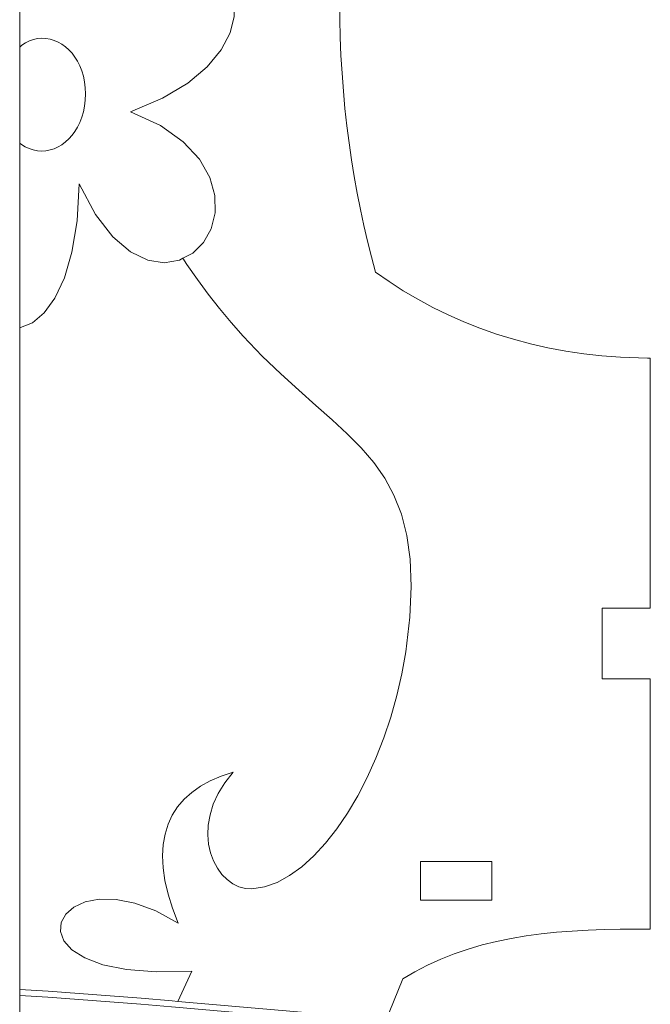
# Model space of a CAD drawing. Header units: millimetres. Extents: x -198 to 278, y -321 to 286.
# Tile 50 of 256: x 112 to 161, y 95 to 171. Entities that reach past the tile are written whole.
import ezdxf

# ---------------------------------------------------------------- set-up
doc = ezdxf.new("R2010")
doc.units = ezdxf.units.MM
doc.header["$MEASUREMENT"] = 0
doc.layers.add('Layer 1', color=7, linetype='Continuous')

msp = doc.modelspace()

# ---------------------------------------------------------------- linework, layer by layer
at = {"layer": 'Layer 1', "color": 175, "lineweight": 9}
for points, knots in [([(117.7042, 237.0389), (117.7042, 237.0389), (121.8874, 235.9957), (121.8874, 235.9957), (121.8874, 235.9957), (121.1395, 232.9967), (121.1395, 232.9967), (121.1395, 232.9967), (126.9537, 231.5467), (126.9537, 231.5467), (126.9537, 231.5467), (127.7016, 234.5456), (127.7016, 234.5456), (127.7016, 234.5456), (146.6278, 229.8256), (146.6278, 229.8256), (146.6278, 229.8256), (145.8799, 226.8266), (145.8799, 226.8266), (145.8799, 226.8266), (151.7226, 225.3695), (151.7226, 225.3695), (151.7226, 225.3695), (152.4283, 228.1991), (152.4283, 228.1991), (152.4283, 228.1991), (161.3585, 225.972), (161.3585, 225.972), (161.3585, 225.972), (161.3585, 214.706), (161.3585, 214.706), (161.3585, 214.706), (157.6106, 214.706), (157.6106, 214.706), (157.6106, 214.706), (157.6106, 209.2099), (157.6106, 209.2099), (157.6106, 209.2099), (161.3585, 209.2099), (161.3585, 209.2099), (161.3585, 209.2099), (161.3585, 200.4288), (161.3585, 200.4288), (161.3585, 200.4288), (161.1401, 200.4288), (161.1401, 200.4288), (161.1401, 200.4288), (159.0193, 200.3631), (159.0193, 200.3631), (159.0193, 200.3631), (157.5785, 200.2629), (157.5785, 200.2629), (157.5785, 200.2629), (156.1576, 200.1088), (156.1576, 200.1088), (156.1576, 200.1088), (154.7579, 199.9021), (154.7579, 199.9021), (154.7579, 199.9021), (153.3806, 199.644), (153.3806, 199.644), (153.3806, 199.644), (152.0269, 199.3358), (152.0269, 199.3358), (152.0269, 199.3358), (150.6981, 198.9786), (150.6981, 198.9786), (150.6981, 198.9786), (149.3953, 198.5737), (149.3953, 198.5737), (149.3953, 198.5737), (148.1199, 198.1223), (148.1199, 198.1223), (148.1199, 198.1223), (146.873, 197.6256), (146.873, 197.6256), (146.873, 197.6256), (145.6559, 197.0848), (145.6559, 197.0848), (145.6559, 197.0848), (144.4698, 196.5011), (144.4698, 196.5011), (144.4698, 196.5011), (143.3159, 195.8758), (143.3159, 195.8758), (143.3159, 195.8758), (142.1955, 195.2101), (142.1955, 195.2101), (142.1955, 195.2101), (141.1098, 194.5051), (141.1098, 194.5051), (141.1098, 194.5051), (140.06, 193.7622), (140.06, 193.7622), (140.06, 193.7622), (139.7366, 192.5746), (139.7366, 192.5746), (139.7366, 192.5746), (139.4312, 191.3662), (139.4312, 191.3662), (139.4312, 191.3662), (139.144, 190.1377), (139.144, 190.1377), (139.144, 190.1377), (138.8756, 188.8901), (138.8756, 188.8901), (138.8756, 188.8901), (138.6263, 187.6241), (138.6263, 187.6241), (138.6263, 187.6241), (138.3965, 186.3404), (138.3965, 186.3404), (138.3965, 186.3404), (138.1866, 185.0401), (138.1866, 185.0401), (138.1866, 185.0401), (137.9971, 183.7237), (137.9971, 183.7237), (137.9971, 183.7237), (137.8284, 182.3923), (137.8284, 182.3923), (137.8284, 182.3923), (137.6808, 181.0465), (137.6808, 181.0465), (137.6808, 181.0465), (137.5548, 179.6871), (137.5548, 179.6871), (137.5548, 179.6871), (137.4508, 178.3151), (137.4508, 178.3151), (137.4508, 178.3151), (137.3692, 176.9312), (137.3692, 176.9312), (137.3692, 176.9312), (137.3104, 175.5361), (137.3104, 175.5361), (137.3104, 175.5361), (137.2748, 174.1308), (137.2748, 174.1308), (137.2748, 174.1308), (137.2629, 172.7161), (137.2629, 172.7161), (137.2629, 172.7161), (137.2748, 171.2861), (137.2748, 171.2861), (137.2748, 171.2861), (137.3104, 169.8695), (137.3104, 169.8695), (137.3104, 169.8695), (137.3692, 168.4667), (137.3692, 168.4667), (137.3692, 168.4667), (137.4508, 167.0781), (137.4508, 167.0781), (137.4508, 167.0781), (137.5548, 165.7041), (137.5548, 165.7041), (137.5548, 165.7041), (137.6808, 164.3451), (137.6808, 164.3451), (137.6808, 164.3451), (137.8284, 163.0015), (137.8284, 163.0015), (137.8284, 163.0015), (137.9971, 161.6738), (137.9971, 161.6738), (137.9971, 161.6738), (138.1866, 160.3622), (138.1866, 160.3622), (138.1866, 160.3622), (138.3965, 159.0673), (138.3965, 159.0673), (138.3965, 159.0673), (138.6263, 157.7895), (138.6263, 157.7895), (138.6263, 157.7895), (138.8756, 156.529), (138.8756, 156.529), (138.8756, 156.529), (139.144, 155.2865), (139.144, 155.2865), (139.144, 155.2865), (139.4312, 154.0622), (139.4312, 154.0622), (139.4312, 154.0622), (139.7366, 152.8565), (139.7366, 152.8565), (139.7366, 152.8565), (140.06, 151.6699), (140.06, 151.6699), (140.06, 151.6699), (141.1108, 150.927), (141.1108, 150.927), (141.1108, 150.927), (142.1993, 150.222), (142.1993, 150.222), (142.1993, 150.222), (143.3239, 149.5563), (143.3239, 149.5563), (143.3239, 149.5563), (144.4829, 148.931), (144.4829, 148.931), (144.4829, 148.931), (145.6747, 148.3473), (145.6747, 148.3473), (145.6747, 148.3473), (146.8976, 147.8065), (146.8976, 147.8065), (146.8976, 147.8065), (148.15, 147.3098), (148.15, 147.3098), (148.15, 147.3098), (149.4303, 146.8584), (149.4303, 146.8584), (149.4303, 146.8584), (150.7368, 146.4535), (150.7368, 146.4535), (150.7368, 146.4535), (152.0679, 146.0963), (152.0679, 146.0963), (152.0679, 146.0963), (153.4219, 145.7881), (153.4219, 145.7881), (153.4219, 145.7881), (154.7972, 145.53), (154.7972, 145.53), (154.7972, 145.53), (156.1922, 145.3233), (156.1922, 145.3233), (156.1922, 145.3233), (157.6053, 145.1693), (157.6053, 145.1693), (157.6053, 145.1693), (159.0347, 145.069), (159.0347, 145.069), (159.0347, 145.069), (161.1401, 145.0031), (161.1401, 145.0031), (161.1401, 145.0031), (161.3585, 145.0031), (161.3585, 145.0031), (161.3585, 145.0031), (161.3585, 125.6173), (161.3585, 125.6173), (161.3585, 125.6173), (157.612, 125.6173), (157.612, 125.6173), (157.612, 125.6173), (157.612, 120.1212), (157.612, 120.1212), (157.612, 120.1212), (161.3585, 120.1212), (161.3585, 120.1212), (161.3585, 120.1212), (161.3585, 100.7366), (161.3585, 100.7366), (161.3585, 100.7366), (161.1401, 100.7366), (161.1401, 100.7366), (161.1401, 100.7366), (159.0229, 100.7231), (159.0229, 100.7231), (159.0229, 100.7231), (157.7673, 100.6972), (157.7673, 100.6972), (157.7673, 100.6972), (156.5265, 100.6504), (156.5265, 100.6504), (156.5265, 100.6504), (155.3013, 100.5798), (155.3013, 100.5798), (155.3013, 100.5798), (154.0925, 100.4828), (154.0925, 100.4828), (154.0925, 100.4828), (152.9008, 100.3565), (152.9008, 100.3565), (152.9008, 100.3565), (151.7272, 100.1979), (151.7272, 100.1979), (151.7272, 100.1979), (150.5724, 100.0044), (150.5724, 100.0044), (150.5724, 100.0044), (149.4374, 99.7729), (149.4374, 99.7729), (149.4374, 99.7729), (148.3227, 99.5008), (148.3227, 99.5008), (148.3227, 99.5008), (147.2294, 99.1852), (147.2294, 99.1852), (147.2294, 99.1852), (146.1583, 98.8231), (146.1583, 98.8231), (146.1583, 98.8231), (145.11, 98.4119), (145.11, 98.4119), (145.11, 98.4119), (144.0856, 97.9485), (144.0856, 97.9485), (144.0856, 97.9485), (143.0857, 97.4303), (143.0857, 97.4303), (143.0857, 97.4303), (142.1605, 96.8835), (142.1605, 96.8835), (142.1605, 96.8835), (141.1005, 94.2706), (141.1005, 94.2706), (141.1005, 94.2706), (140.9061, 93.7115), (140.9061, 93.7115), (140.9061, 93.7115), (140.7509, 93.2653), (140.7509, 93.2653), (140.7509, 93.2653), (140.2011, 91.6844), (140.2011, 91.6844), (140.2011, 91.6844), (139.4129, 89.015), (139.4129, 89.015), (139.4129, 89.015), (138.7358, 86.2736), (138.7358, 86.2736), (138.7358, 86.2736), (138.1695, 83.4717), (138.1695, 83.4717), (138.1695, 83.4717), (137.714, 80.6205), (137.714, 80.6205), (137.714, 80.6205), (137.3691, 77.7314), (137.3691, 77.7314), (137.3691, 77.7314), (137.1347, 74.816), (137.1347, 74.816), (137.1347, 74.816), (137.0107, 71.8853), (137.0107, 71.8853), (137.0107, 71.8853), (136.9969, 68.9509), (136.9969, 68.9509), (136.9969, 68.9509), (137.0932, 66.024), (137.0932, 66.024), (137.0932, 66.024), (137.2994, 63.116), (137.2994, 63.116), (137.2994, 63.116), (137.6154, 60.2384), (137.6154, 60.2384), (137.6154, 60.2384), (138.0411, 57.4023), (138.0411, 57.4023), (138.0411, 57.4023), (138.5763, 54.6193), (138.5763, 54.6193), (138.5763, 54.6193), (139.2209, 51.9006), (139.2209, 51.9006), (139.2209, 51.9006), (140.2801, 51.1169), (140.2801, 51.1169), (140.2801, 51.1169), (141.3925, 50.3601), (141.3925, 50.3601), (141.3925, 50.3601), (142.5543, 49.6333), (142.5543, 49.6333), (142.5543, 49.6333), (143.7618, 48.9396), (143.7618, 48.9396), (143.7618, 48.9396), (145.0114, 48.2821), (145.0114, 48.2821), (145.0114, 48.2821), (146.2994, 47.6641), (146.2994, 47.6641), (146.2994, 47.6641), (147.6221, 47.0884), (147.6221, 47.0884), (147.6221, 47.0884), (148.9758, 46.5583), (148.9758, 46.5583), (148.9758, 46.5583), (150.3568, 46.077), (150.3568, 46.077), (150.3568, 46.077), (151.7614, 45.6473), (151.7614, 45.6473), (151.7614, 45.6473), (153.186, 45.2726), (153.186, 45.2726), (153.186, 45.2726), (154.6268, 44.9559), (154.6268, 44.9559), (154.6268, 44.9559), (156.0802, 44.7004), (156.0802, 44.7004), (156.0802, 44.7004), (157.5425, 44.509), (157.5425, 44.509), (157.5425, 44.509), (159.0099, 44.385), (159.0099, 44.385), (159.0099, 44.385), (161.1401, 44.3073), (161.1401, 44.3073), (161.1401, 44.3073), (161.3585, 44.3073), (161.3585, 44.3073), (161.3585, 44.3073), (161.3585, 36.6465), (161.3585, 36.6465), (161.3585, 36.6465), (161.3585, 36.1862), (161.3585, 36.1862), (161.3585, 36.1862), (161.3585, 31.3301), (161.3585, 31.3301), (161.3585, 31.3301), (152.8804, 29.5632), (152.8804, 29.5632), (152.8804, 29.5632), (153.4921, 26.6282), (153.4921, 26.6282), (153.4921, 26.6282), (147.6221, 25.4048), (147.6221, 25.4048), (147.6221, 25.4048), (147.5711, 25.6496), (147.5711, 25.6496), (147.5711, 25.6496), (147.0104, 28.3399), (147.0104, 28.3399), (147.0104, 28.3399), (127.1933, 24.2099), (127.1933, 24.2099), (127.1933, 24.2099), (127.8039, 21.2802), (127.8039, 21.2802), (127.8039, 21.2802), (121.9339, 20.0569), (121.9339, 20.0569), (121.9339, 20.0569), (121.3233, 22.9865), (121.3233, 22.9865), (121.3233, 22.9865), (112.4558, 21.1385), (112.4558, 21.1385), (112.4558, 21.1385), (112.4558, 31.2564), (112.4558, 31.2564), (112.4558, 31.2564), (112.4558, 31.7167), (112.4558, 31.7167), (112.4558, 31.7167), (112.4558, 34.7511), (112.4558, 34.7511), (112.4558, 34.7511), (112.4558, 44.3642), (112.4558, 44.3642), (112.4558, 44.3642), (112.4558, 49.9855), (112.4558, 49.9855), (112.4558, 49.9855), (112.4558, 59.0189), (112.4558, 59.0189), (112.456, 118.795), (112.4558, 178.5714), (112.4558, 238.3478), (112.4558, 238.3478), (117.7042, 237.0389), (117.7042, 237.0389)], [0, 0, 0, 0, 0.0063291, 0.0063291, 0.0063291, 0.0126582, 0.0126582, 0.0126582, 0.0189873, 0.0189873, 0.0189873, 0.0253165, 0.0253165, 0.0253165, 0.0316456, 0.0316456, 0.0316456, 0.0379747, 0.0379747, 0.0379747, 0.0443038, 0.0443038, 0.0443038, 0.0506329, 0.0506329, 0.0506329, 0.056962, 0.056962, 0.056962, 0.0632911, 0.0632911, 0.0632911, 0.0696203, 0.0696203, 0.0696203, 0.0759494, 0.0759494, 0.0759494, 0.0822785, 0.0822785, 0.0822785, 0.0886076, 0.0886076, 0.0886076, 0.0949367, 0.0949367, 0.0949367, 0.1012658, 0.1012658, 0.1012658, 0.1075949, 0.1075949, 0.1075949, 0.1139241, 0.1139241, 0.1139241, 0.1202532, 0.1202532, 0.1202532, 0.1265823, 0.1265823, 0.1265823, 0.1329114, 0.1329114, 0.1329114, 0.1392405, 0.1392405, 0.1392405, 0.1455696, 0.1455696, 0.1455696, 0.1518987, 0.1518987, 0.1518987, 0.1582278, 0.1582278, 0.1582278, 0.164557, 0.164557, 0.164557, 0.1708861, 0.1708861, 0.1708861, 0.1772152, 0.1772152, 0.1772152, 0.1835443, 0.1835443, 0.1835443, 0.1898734, 0.1898734, 0.1898734, 0.1962025, 0.1962025, 0.1962025, 0.2025316, 0.2025316, 0.2025316, 0.2088608, 0.2088608, 0.2088608, 0.2151899, 0.2151899, 0.2151899, 0.221519, 0.221519, 0.221519, 0.2278481, 0.2278481, 0.2278481, 0.2341772, 0.2341772, 0.2341772, 0.2405063, 0.2405063, 0.2405063, 0.2468354, 0.2468354, 0.2468354, 0.2531646, 0.2531646, 0.2531646, 0.2594937, 0.2594937, 0.2594937, 0.2658228, 0.2658228, 0.2658228, 0.2721519, 0.2721519, 0.2721519, 0.278481, 0.278481, 0.278481, 0.2848101, 0.2848101, 0.2848101, 0.2911392, 0.2911392, 0.2911392, 0.2974684, 0.2974684, 0.2974684, 0.3037975, 0.3037975, 0.3037975, 0.3101266, 0.3101266, 0.3101266, 0.3164557, 0.3164557, 0.3164557, 0.3227848, 0.3227848, 0.3227848, 0.3291139, 0.3291139, 0.3291139, 0.335443, 0.335443, 0.335443, 0.3417722, 0.3417722, 0.3417722, 0.3481013, 0.3481013, 0.3481013, 0.3544304, 0.3544304, 0.3544304, 0.3607595, 0.3607595, 0.3607595, 0.3670886, 0.3670886, 0.3670886, 0.3734177, 0.3734177, 0.3734177, 0.3797468, 0.3797468, 0.3797468, 0.3860759, 0.3860759, 0.3860759, 0.3924051, 0.3924051, 0.3924051, 0.3987342, 0.3987342, 0.3987342, 0.4050633, 0.4050633, 0.4050633, 0.4113924, 0.4113924, 0.4113924, 0.4177215, 0.4177215, 0.4177215, 0.4240506, 0.4240506, 0.4240506, 0.4303797, 0.4303797, 0.4303797, 0.4367089, 0.4367089, 0.4367089, 0.443038, 0.443038, 0.443038, 0.4493671, 0.4493671, 0.4493671, 0.4556962, 0.4556962, 0.4556962, 0.4620253, 0.4620253, 0.4620253, 0.4683544, 0.4683544, 0.4683544, 0.4746835, 0.4746835, 0.4746835, 0.4810127, 0.4810127, 0.4810127, 0.4873418, 0.4873418, 0.4873418, 0.4936709, 0.4936709, 0.4936709, 0.5, 0.5, 0.5, 0.5063291, 0.5063291, 0.5063291, 0.5126582, 0.5126582, 0.5126582, 0.5189873, 0.5189873, 0.5189873, 0.5253165, 0.5253165, 0.5253165, 0.5316456, 0.5316456, 0.5316456, 0.5379747, 0.5379747, 0.5379747, 0.5443038, 0.5443038, 0.5443038, 0.5506329, 0.5506329, 0.5506329, 0.556962, 0.556962, 0.556962, 0.5632911, 0.5632911, 0.5632911, 0.5696203, 0.5696203, 0.5696203, 0.5759494, 0.5759494, 0.5759494, 0.5822785, 0.5822785, 0.5822785, 0.5886076, 0.5886076, 0.5886076, 0.5949367, 0.5949367, 0.5949367, 0.6012658, 0.6012658, 0.6012658, 0.6075949, 0.6075949, 0.6075949, 0.6139241, 0.6139241, 0.6139241, 0.6202532, 0.6202532, 0.6202532, 0.6265823, 0.6265823, 0.6265823, 0.6329114, 0.6329114, 0.6329114, 0.6392405, 0.6392405, 0.6392405, 0.6455696, 0.6455696, 0.6455696, 0.6518987, 0.6518987, 0.6518987, 0.6582278, 0.6582278, 0.6582278, 0.664557, 0.664557, 0.664557, 0.6708861, 0.6708861, 0.6708861, 0.6772152, 0.6772152, 0.6772152, 0.6835443, 0.6835443, 0.6835443, 0.6898734, 0.6898734, 0.6898734, 0.6962025, 0.6962025, 0.6962025, 0.7025316, 0.7025316, 0.7025316, 0.7088608, 0.7088608, 0.7088608, 0.7151899, 0.7151899, 0.7151899, 0.721519, 0.721519, 0.721519, 0.7278481, 0.7278481, 0.7278481, 0.7341772, 0.7341772, 0.7341772, 0.7405063, 0.7405063, 0.7405063, 0.7468354, 0.7468354, 0.7468354, 0.7531646, 0.7531646, 0.7531646, 0.7594937, 0.7594937, 0.7594937, 0.7658228, 0.7658228, 0.7658228, 0.7721519, 0.7721519, 0.7721519, 0.778481, 0.778481, 0.778481, 0.7848101, 0.7848101, 0.7848101, 0.7911392, 0.7911392, 0.7911392, 0.7974684, 0.7974684, 0.7974684, 0.8037975, 0.8037975, 0.8037975, 0.8101266, 0.8101266, 0.8101266, 0.8164557, 0.8164557, 0.8164557, 0.8227848, 0.8227848, 0.8227848, 0.8291139, 0.8291139, 0.8291139, 0.835443, 0.835443, 0.835443, 0.8417722, 0.8417722, 0.8417722, 0.8481013, 0.8481013, 0.8481013, 0.8544304, 0.8544304, 0.8544304, 0.8607595, 0.8607595, 0.8607595, 0.8670886, 0.8670886, 0.8670886, 0.8734177, 0.8734177, 0.8734177, 0.8797468, 0.8797468, 0.8797468, 0.8860759, 0.8860759, 0.8860759, 0.8924051, 0.8924051, 0.8924051, 0.8987342, 0.8987342, 0.8987342, 0.9050633, 0.9050633, 0.9050633, 0.9113924, 0.9113924, 0.9113924, 0.9177215, 0.9177215, 0.9177215, 0.9240506, 0.9240506, 0.9240506, 0.9303797, 0.9303797, 0.9303797, 0.9367089, 0.9367089, 0.9367089, 0.943038, 0.943038, 0.943038, 0.9493671, 0.9493671, 0.9493671, 0.9556962, 0.9556962, 0.9556962, 0.9620253, 0.9620253, 0.9620253, 0.9683544, 0.9683544, 0.9683544, 0.9746835, 0.9746835, 0.9746835, 0.9810127, 0.9810127, 0.9810127, 0.9873418, 0.9873418, 0.9873418, 0.9936709, 0.9936709, 0.9936709, 1, 1, 1, 1]), ([(143.5386, 105.9655), (143.5386, 105.9655), (143.5386, 102.9674), (143.5386, 102.9674), (143.5386, 102.9674), (149.074, 102.9674), (149.074, 102.9674), (149.074, 102.9674), (149.074, 105.9655), (149.074, 105.9655), (149.074, 105.9655), (143.5386, 105.9655), (143.5386, 105.9655)], [0, 0, 0, 0, 0.25, 0.25, 0.25, 0.5, 0.5, 0.5, 0.75, 0.75, 0.75, 1, 1, 1, 1])]:
    msp.add_open_spline(points, degree=3, knots=knots, dxfattribs=at)
at = {"layer": 'Layer 1', "color": 240, "lineweight": 9}
for points, knots in [([(117.3959, 166.8586), (117.3959, 166.8586), (117.2746, 167.2693), (117.2746, 167.2693), (117.2746, 167.2693), (117.1238, 167.6529), (117.1238, 167.6529), (117.1238, 167.6529), (116.9457, 168.0085), (116.9457, 168.0085), (116.9457, 168.0085), (116.7426, 168.3349), (116.7426, 168.3349), (116.7426, 168.3349), (116.5168, 168.6313), (116.5168, 168.6313), (116.5168, 168.6313), (116.2705, 168.8966), (116.2705, 168.8966), (116.2705, 168.8966), (116.006, 169.1298), (116.006, 169.1298), (116.006, 169.1298), (115.7256, 169.3298), (115.7256, 169.3298), (115.7256, 169.3298), (115.4316, 169.4958), (115.4316, 169.4958), (115.4316, 169.4958), (115.1262, 169.6266), (115.1262, 169.6266), (115.1262, 169.6266), (114.8117, 169.7213), (114.8117, 169.7213), (114.8117, 169.7213), (114.4903, 169.7789), (114.4903, 169.7789), (114.4903, 169.7789), (114.1645, 169.7983), (114.1645, 169.7983), (114.1645, 169.7983), (113.8397, 169.7745), (113.8397, 169.7745), (113.8397, 169.7745), (113.5214, 169.705), (113.5214, 169.705), (113.5214, 169.705), (113.2117, 169.5923), (113.2117, 169.5923), (113.2117, 169.5923), (112.9125, 169.439), (112.9125, 169.439), (112.9125, 169.439), (112.6258, 169.2477), (112.6258, 169.2477), (112.6258, 169.2477), (112.4559, 169.1061), (112.4559, 169.1061), (112.4559, 169.1061), (112.4559, 177.1254), (112.4559, 177.1254), (112.4559, 177.1254), (113.4854, 174.8102), (113.4854, 174.8102), (113.4854, 174.8102), (113.7779, 177.5325), (113.7779, 177.5325), (113.7779, 177.5325), (114.3611, 179.7468), (114.3611, 179.7468), (114.3611, 179.7468), (115.1756, 181.4799), (115.1756, 181.4799), (115.1756, 181.4799), (116.1621, 182.758), (116.1621, 182.758), (116.1621, 182.758), (117.2611, 183.6077), (117.2611, 183.6077), (117.2611, 183.6077), (118.1533, 183.9545), (118.1533, 183.9545), (118.1533, 183.9545), (118.4133, 184.0555), (118.4133, 184.0555), (118.4133, 184.0555), (119.5592, 184.1278), (119.5592, 184.1278), (119.5592, 184.1278), (120.6394, 183.8513), (120.6394, 183.8513), (120.6394, 183.8513), (121.5946, 183.2522), (121.5946, 183.2522), (121.5946, 183.2522), (122.3654, 182.3572), (122.3654, 182.3572), (122.3654, 182.3572), (122.8923, 181.1927), (122.8923, 181.1927), (122.8923, 181.1927), (123.116, 179.7852), (123.116, 179.7852), (123.116, 179.7852), (122.9771, 178.1612), (122.9771, 178.1612), (122.9771, 178.1612), (122.4162, 176.3472), (122.4162, 176.3472), (122.4162, 176.3472), (121.3738, 174.3697), (121.3738, 174.3697), (121.3738, 174.3697), (119.7906, 172.2551), (119.7906, 172.2551), (119.7906, 172.2551), (121.2435, 173.8229), (121.2435, 173.8229), (121.2435, 173.8229), (122.6697, 174.9075), (122.6697, 174.9075), (122.6697, 174.9075), (124.0356, 175.553), (124.0356, 175.553), (124.0356, 175.553), (125.3077, 175.8037), (125.3077, 175.8037), (125.3077, 175.8037), (126.4525, 175.7036), (126.4525, 175.7036), (126.4525, 175.7036), (127.4365, 175.2971), (127.4365, 175.2971), (127.4365, 175.2971), (128.226, 174.6284), (128.226, 174.6284), (128.226, 174.6284), (128.7877, 173.7415), (128.7877, 173.7415), (128.7877, 173.7415), (129.0879, 172.6807), (129.0879, 172.6807), (129.0879, 172.6807), (129.0931, 171.4902), (129.0931, 171.4902), (129.0931, 171.4902), (128.7698, 170.2143), (128.7698, 170.2143), (128.7698, 170.2143), (128.0844, 168.897), (128.0844, 168.897), (128.0844, 168.897), (127.0035, 167.5825), (127.0035, 167.5825), (127.0035, 167.5825), (125.4934, 166.3152), (125.4934, 166.3152), (125.4934, 166.3152), (123.5206, 165.1391), (123.5206, 165.1391), (123.5206, 165.1391), (121.0517, 164.0985), (121.0517, 164.0985), (121.0517, 164.0985), (123.3644, 163.0196), (123.3644, 163.0196), (123.3644, 163.0196), (125.13, 161.7739), (125.13, 161.7739), (125.13, 161.7739), (126.3926, 160.418), (126.3926, 160.418), (126.3926, 160.418), (127.1962, 159.0083), (127.1962, 159.0083), (127.1962, 159.0083), (127.585, 157.6015), (127.585, 157.6015), (127.585, 157.6015), (127.6028, 156.2542), (127.6028, 156.2542), (127.6028, 156.2542), (127.2939, 155.0229), (127.2939, 155.0229), (127.2939, 155.0229), (126.7021, 153.9642), (126.7021, 153.9642), (126.7021, 153.9642), (125.8717, 153.1346), (125.8717, 153.1346), (125.8717, 153.1346), (125.1158, 152.7336), (125.1158, 152.7336), (125.1158, 152.7336), (124.8466, 152.5908), (124.8466, 152.5908), (124.8466, 152.5908), (123.6708, 152.3894), (123.6708, 152.3894), (123.6708, 152.3894), (122.3885, 152.5868), (122.3885, 152.5868), (122.3885, 152.5868), (121.0437, 153.2397), (121.0437, 153.2397), (121.0437, 153.2397), (119.6804, 154.4046), (119.6804, 154.4046), (119.6804, 154.4046), (118.3427, 156.1382), (118.3427, 156.1382), (118.3427, 156.1382), (117.0746, 158.497), (117.0746, 158.497), (117.0746, 158.497), (116.9087, 155.6286), (116.9087, 155.6286), (116.9087, 155.6286), (116.5117, 153.2066), (116.5117, 153.2066), (116.5117, 153.2066), (115.9251, 151.219), (115.9251, 151.219), (115.9251, 151.219), (115.1906, 149.654), (115.1906, 149.654), (115.1906, 149.654), (114.3498, 148.4995), (114.3498, 148.4995), (114.3498, 148.4995), (113.4443, 147.7436), (113.4443, 147.7436), (113.4443, 147.7436), (112.5159, 147.3744), (112.5159, 147.3744), (112.5159, 147.3744), (112.4559, 147.3748), (112.4559, 147.3748), (112.4559, 147.3748), (112.4559, 161.6703), (112.4559, 161.6703), (112.4559, 161.6703), (112.6024, 161.5571), (112.6024, 161.5571), (112.6024, 161.5571), (112.8902, 161.3806), (112.8902, 161.3806), (112.8902, 161.3806), (113.1921, 161.2399), (113.1921, 161.2399), (113.1921, 161.2399), (113.5062, 161.1369), (113.5062, 161.1369), (113.5062, 161.1369), (113.831, 161.0736), (113.831, 161.0736), (113.831, 161.0736), (114.1645, 161.052), (114.1645, 161.052), (114.1645, 161.052), (114.4903, 161.0726), (114.4903, 161.0726), (114.4903, 161.0726), (114.8117, 161.1332), (114.8117, 161.1332), (114.8117, 161.1332), (115.1262, 161.2328), (115.1262, 161.2328), (115.1262, 161.2328), (115.4316, 161.3699), (115.4316, 161.3699), (115.4316, 161.3699), (115.7256, 161.5433), (115.7256, 161.5433), (115.7256, 161.5433), (116.006, 161.7517), (116.006, 161.7517), (116.006, 161.7517), (116.2705, 161.9937), (116.2705, 161.9937), (116.2705, 161.9937), (116.5168, 162.2682), (116.5168, 162.2682), (116.5168, 162.2682), (116.7426, 162.5737), (116.7426, 162.5737), (116.7426, 162.5737), (116.9457, 162.9091), (116.9457, 162.9091), (116.9457, 162.9091), (117.1238, 163.2729), (117.1238, 163.2729), (117.1238, 163.2729), (117.2746, 163.6639), (117.2746, 163.6639), (117.2746, 163.6639), (117.3959, 164.0809), (117.3959, 164.0809), (117.3959, 164.0809), (117.4853, 164.5225), (117.4853, 164.5225), (117.4853, 164.5225), (117.5406, 164.9874), (117.5406, 164.9874), (117.5406, 164.9874), (117.5596, 165.4743), (117.5596, 165.4743), (117.5596, 165.4743), (117.5406, 165.9601), (117.5406, 165.9601), (117.5406, 165.9601), (117.4853, 166.4219), (117.4853, 166.4219), (117.4853, 166.4219), (117.3959, 166.8586), (117.3959, 166.8586)], [0, 0, 0, 0, 0.0095238, 0.0095238, 0.0095238, 0.0190476, 0.0190476, 0.0190476, 0.0285714, 0.0285714, 0.0285714, 0.0380952, 0.0380952, 0.0380952, 0.047619, 0.047619, 0.047619, 0.0571429, 0.0571429, 0.0571429, 0.0666667, 0.0666667, 0.0666667, 0.0761905, 0.0761905, 0.0761905, 0.0857143, 0.0857143, 0.0857143, 0.0952381, 0.0952381, 0.0952381, 0.1047619, 0.1047619, 0.1047619, 0.1142857, 0.1142857, 0.1142857, 0.1238095, 0.1238095, 0.1238095, 0.1333333, 0.1333333, 0.1333333, 0.1428571, 0.1428571, 0.1428571, 0.152381, 0.152381, 0.152381, 0.1619048, 0.1619048, 0.1619048, 0.1714286, 0.1714286, 0.1714286, 0.1809524, 0.1809524, 0.1809524, 0.1904762, 0.1904762, 0.1904762, 0.2, 0.2, 0.2, 0.2095238, 0.2095238, 0.2095238, 0.2190476, 0.2190476, 0.2190476, 0.2285714, 0.2285714, 0.2285714, 0.2380952, 0.2380952, 0.2380952, 0.247619, 0.247619, 0.247619, 0.2571429, 0.2571429, 0.2571429, 0.2666667, 0.2666667, 0.2666667, 0.2761905, 0.2761905, 0.2761905, 0.2857143, 0.2857143, 0.2857143, 0.2952381, 0.2952381, 0.2952381, 0.3047619, 0.3047619, 0.3047619, 0.3142857, 0.3142857, 0.3142857, 0.3238095, 0.3238095, 0.3238095, 0.3333333, 0.3333333, 0.3333333, 0.3428571, 0.3428571, 0.3428571, 0.352381, 0.352381, 0.352381, 0.3619048, 0.3619048, 0.3619048, 0.3714286, 0.3714286, 0.3714286, 0.3809524, 0.3809524, 0.3809524, 0.3904762, 0.3904762, 0.3904762, 0.4, 0.4, 0.4, 0.4095238, 0.4095238, 0.4095238, 0.4190476, 0.4190476, 0.4190476, 0.4285714, 0.4285714, 0.4285714, 0.4380952, 0.4380952, 0.4380952, 0.447619, 0.447619, 0.447619, 0.4571429, 0.4571429, 0.4571429, 0.4666667, 0.4666667, 0.4666667, 0.4761905, 0.4761905, 0.4761905, 0.4857143, 0.4857143, 0.4857143, 0.4952381, 0.4952381, 0.4952381, 0.5047619, 0.5047619, 0.5047619, 0.5142857, 0.5142857, 0.5142857, 0.5238095, 0.5238095, 0.5238095, 0.5333333, 0.5333333, 0.5333333, 0.5428571, 0.5428571, 0.5428571, 0.552381, 0.552381, 0.552381, 0.5619048, 0.5619048, 0.5619048, 0.5714286, 0.5714286, 0.5714286, 0.5809524, 0.5809524, 0.5809524, 0.5904762, 0.5904762, 0.5904762, 0.6, 0.6, 0.6, 0.6095238, 0.6095238, 0.6095238, 0.6190476, 0.6190476, 0.6190476, 0.6285714, 0.6285714, 0.6285714, 0.6380952, 0.6380952, 0.6380952, 0.647619, 0.647619, 0.647619, 0.6571429, 0.6571429, 0.6571429, 0.6666667, 0.6666667, 0.6666667, 0.6761905, 0.6761905, 0.6761905, 0.6857143, 0.6857143, 0.6857143, 0.6952381, 0.6952381, 0.6952381, 0.7047619, 0.7047619, 0.7047619, 0.7142857, 0.7142857, 0.7142857, 0.7238095, 0.7238095, 0.7238095, 0.7333333, 0.7333333, 0.7333333, 0.7428571, 0.7428571, 0.7428571, 0.752381, 0.752381, 0.752381, 0.7619048, 0.7619048, 0.7619048, 0.7714286, 0.7714286, 0.7714286, 0.7809524, 0.7809524, 0.7809524, 0.7904762, 0.7904762, 0.7904762, 0.8, 0.8, 0.8, 0.8095238, 0.8095238, 0.8095238, 0.8190476, 0.8190476, 0.8190476, 0.8285714, 0.8285714, 0.8285714, 0.8380952, 0.8380952, 0.8380952, 0.847619, 0.847619, 0.847619, 0.8571429, 0.8571429, 0.8571429, 0.8666667, 0.8666667, 0.8666667, 0.8761905, 0.8761905, 0.8761905, 0.8857143, 0.8857143, 0.8857143, 0.8952381, 0.8952381, 0.8952381, 0.9047619, 0.9047619, 0.9047619, 0.9142857, 0.9142857, 0.9142857, 0.9238095, 0.9238095, 0.9238095, 0.9333333, 0.9333333, 0.9333333, 0.9428571, 0.9428571, 0.9428571, 0.952381, 0.952381, 0.952381, 0.9619048, 0.9619048, 0.9619048, 0.9714286, 0.9714286, 0.9714286, 0.9809524, 0.9809524, 0.9809524, 0.9904762, 0.9904762, 0.9904762, 1, 1, 1, 1]), ([(112.4559, 161.6703), (112.4559, 161.6703), (112.4559, 169.1061), (112.4559, 169.1061), (112.4559, 169.1061), (112.6258, 169.2477), (112.6258, 169.2477), (112.6258, 169.2477), (112.9125, 169.439), (112.9125, 169.439), (112.9125, 169.439), (113.2117, 169.5923), (113.2117, 169.5923), (113.2117, 169.5923), (113.5214, 169.705), (113.5214, 169.705), (113.5214, 169.705), (113.8397, 169.7745), (113.8397, 169.7745), (113.8397, 169.7745), (114.1645, 169.7983), (114.1645, 169.7983), (114.1645, 169.7983), (114.4903, 169.7789), (114.4903, 169.7789), (114.4903, 169.7789), (114.8117, 169.7213), (114.8117, 169.7213), (114.8117, 169.7213), (115.1262, 169.6266), (115.1262, 169.6266), (115.1262, 169.6266), (115.4316, 169.4958), (115.4316, 169.4958), (115.4316, 169.4958), (115.7256, 169.3298), (115.7256, 169.3298), (115.7256, 169.3298), (116.006, 169.1298), (116.006, 169.1298), (116.006, 169.1298), (116.2705, 168.8966), (116.2705, 168.8966), (116.2705, 168.8966), (116.5168, 168.6313), (116.5168, 168.6313), (116.5168, 168.6313), (116.7426, 168.3349), (116.7426, 168.3349), (116.7426, 168.3349), (116.9457, 168.0085), (116.9457, 168.0085), (116.9457, 168.0085), (117.1238, 167.6529), (117.1238, 167.6529), (117.1238, 167.6529), (117.2746, 167.2693), (117.2746, 167.2693), (117.2746, 167.2693), (117.3959, 166.8586), (117.3959, 166.8586), (117.3959, 166.8586), (117.4853, 166.4219), (117.4853, 166.4219), (117.4853, 166.4219), (117.5406, 165.9601), (117.5406, 165.9601), (117.5406, 165.9601), (117.5596, 165.4743), (117.5596, 165.4743), (117.5596, 165.4743), (117.5406, 164.9874), (117.5406, 164.9874), (117.5406, 164.9874), (117.4853, 164.5225), (117.4853, 164.5225), (117.4853, 164.5225), (117.3959, 164.0809), (117.3959, 164.0809), (117.3959, 164.0809), (117.2746, 163.6639), (117.2746, 163.6639), (117.2746, 163.6639), (117.1238, 163.2729), (117.1238, 163.2729), (117.1238, 163.2729), (116.9457, 162.9091), (116.9457, 162.9091), (116.9457, 162.9091), (116.7426, 162.5737), (116.7426, 162.5737), (116.7426, 162.5737), (116.5168, 162.2682), (116.5168, 162.2682), (116.5168, 162.2682), (116.2705, 161.9937), (116.2705, 161.9937), (116.2705, 161.9937), (116.006, 161.7517), (116.006, 161.7517), (116.006, 161.7517), (115.7256, 161.5433), (115.7256, 161.5433), (115.7256, 161.5433), (115.4316, 161.3699), (115.4316, 161.3699), (115.4316, 161.3699), (115.1262, 161.2328), (115.1262, 161.2328), (115.1262, 161.2328), (114.8117, 161.1332), (114.8117, 161.1332), (114.8117, 161.1332), (114.4903, 161.0726), (114.4903, 161.0726), (114.4903, 161.0726), (114.1645, 161.052), (114.1645, 161.052), (114.1645, 161.052), (113.831, 161.0736), (113.831, 161.0736), (113.831, 161.0736), (113.5062, 161.1369), (113.5062, 161.1369), (113.5062, 161.1369), (113.1921, 161.2399), (113.1921, 161.2399), (113.1921, 161.2399), (112.8902, 161.3806), (112.8902, 161.3806), (112.8902, 161.3806), (112.6024, 161.5571), (112.6024, 161.5571), (112.6024, 161.5571), (112.4559, 161.6703), (112.4559, 161.6703)], [0, 0, 0, 0, 0.0222222, 0.0222222, 0.0222222, 0.0444444, 0.0444444, 0.0444444, 0.0666667, 0.0666667, 0.0666667, 0.0888889, 0.0888889, 0.0888889, 0.1111111, 0.1111111, 0.1111111, 0.1333333, 0.1333333, 0.1333333, 0.1555556, 0.1555556, 0.1555556, 0.1777778, 0.1777778, 0.1777778, 0.2, 0.2, 0.2, 0.2222222, 0.2222222, 0.2222222, 0.2444444, 0.2444444, 0.2444444, 0.2666667, 0.2666667, 0.2666667, 0.2888889, 0.2888889, 0.2888889, 0.3111111, 0.3111111, 0.3111111, 0.3333333, 0.3333333, 0.3333333, 0.3555556, 0.3555556, 0.3555556, 0.3777778, 0.3777778, 0.3777778, 0.4, 0.4, 0.4, 0.4222222, 0.4222222, 0.4222222, 0.4444444, 0.4444444, 0.4444444, 0.4666667, 0.4666667, 0.4666667, 0.4888889, 0.4888889, 0.4888889, 0.5111111, 0.5111111, 0.5111111, 0.5333333, 0.5333333, 0.5333333, 0.5555556, 0.5555556, 0.5555556, 0.5777778, 0.5777778, 0.5777778, 0.6, 0.6, 0.6, 0.6222222, 0.6222222, 0.6222222, 0.6444444, 0.6444444, 0.6444444, 0.6666667, 0.6666667, 0.6666667, 0.6888889, 0.6888889, 0.6888889, 0.7111111, 0.7111111, 0.7111111, 0.7333333, 0.7333333, 0.7333333, 0.7555556, 0.7555556, 0.7555556, 0.7777778, 0.7777778, 0.7777778, 0.8, 0.8, 0.8, 0.8222222, 0.8222222, 0.8222222, 0.8444444, 0.8444444, 0.8444444, 0.8666667, 0.8666667, 0.8666667, 0.8888889, 0.8888889, 0.8888889, 0.9111111, 0.9111111, 0.9111111, 0.9333333, 0.9333333, 0.9333333, 0.9555556, 0.9555556, 0.9555556, 0.9777778, 0.9777778, 0.9777778, 1, 1, 1, 1]), ([(125.1158, 152.7336), (125.1158, 152.7336), (125.4235, 152.2634), (125.4235, 152.2634), (125.4235, 152.2634), (126.2321, 151.1035), (126.2321, 151.1035), (126.2321, 151.1035), (127.0736, 149.9672), (127.0736, 149.9672), (127.0736, 149.9672), (127.9467, 148.8549), (127.9467, 148.8549), (127.9467, 148.8549), (128.8499, 147.7671), (128.8499, 147.7671), (128.8499, 147.7671), (129.7818, 146.7042), (129.7818, 146.7042), (129.7818, 146.7042), (131.2587, 145.1554), (131.2587, 145.1554), (131.2587, 145.1554), (132.6988, 143.7664), (132.6988, 143.7664), (132.6988, 143.7664), (134.0904, 142.5035), (134.0904, 142.5035), (134.0904, 142.5035), (135.4215, 141.333), (135.4215, 141.333), (135.4215, 141.333), (136.6805, 140.2212), (136.6805, 140.2212), (136.6805, 140.2212), (137.8555, 139.1345), (137.8555, 139.1345), (137.8555, 139.1345), (138.9347, 138.0392), (138.9347, 138.0392), (138.9347, 138.0392), (139.9064, 136.9015), (139.9064, 136.9015), (139.9064, 136.9015), (140.7587, 135.6878), (140.7587, 135.6878), (140.7587, 135.6878), (141.4798, 134.3645), (141.4798, 134.3645), (141.4798, 134.3645), (142.058, 132.8977), (142.058, 132.8977), (142.058, 132.8977), (142.4815, 131.2539), (142.4815, 131.2539), (142.4815, 131.2539), (142.7384, 129.3994), (142.7384, 129.3994), (142.7384, 129.3994), (142.817, 127.3004), (142.817, 127.3004), (142.817, 127.3004), (142.7055, 124.9233), (142.7055, 124.9233), (142.7055, 124.9233), (142.392, 122.2344), (142.392, 122.2344), (142.392, 122.2344), (142.0918, 120.5251), (142.0918, 120.5251), (142.0918, 120.5251), (141.7043, 118.8328), (141.7043, 118.8328), (141.7043, 118.8328), (141.2356, 117.1699), (141.2356, 117.1699), (141.2356, 117.1699), (140.6915, 115.5488), (140.6915, 115.5488), (140.6915, 115.5488), (140.0781, 113.9817), (140.0781, 113.9817), (140.0781, 113.9817), (139.4013, 112.4812), (139.4013, 112.4812), (139.4013, 112.4812), (138.6671, 111.0596), (138.6671, 111.0596), (138.6671, 111.0596), (137.8814, 109.7292), (137.8814, 109.7292), (137.8814, 109.7292), (137.0503, 108.5025), (137.0503, 108.5025), (137.0503, 108.5025), (136.1797, 107.3918), (136.1797, 107.3918), (136.1797, 107.3918), (135.2756, 106.4095), (135.2756, 106.4095), (135.2756, 106.4095), (134.3439, 105.568), (134.3439, 105.568), (134.3439, 105.568), (133.3906, 104.8797), (133.3906, 104.8797), (133.3906, 104.8797), (132.4217, 104.3569), (132.4217, 104.3569), (132.4217, 104.3569), (131.4431, 104.012), (131.4431, 104.012), (131.4431, 104.012), (130.4608, 103.8574), (130.4608, 103.8574), (130.4608, 103.8574), (129.9542, 103.878), (129.9542, 103.878), (129.9542, 103.878), (129.4593, 104.0081), (129.4593, 104.0081), (129.4593, 104.0081), (128.9854, 104.2399), (128.9854, 104.2399), (128.9854, 104.2399), (128.5419, 104.5653), (128.5419, 104.5653), (128.5419, 104.5653), (128.1383, 104.9766), (128.1383, 104.9766), (128.1383, 104.9766), (127.7837, 105.4657), (127.7837, 105.4657), (127.7837, 105.4657), (127.4878, 106.0248), (127.4878, 106.0248), (127.4878, 106.0248), (127.2597, 106.6459), (127.2597, 106.6459), (127.2597, 106.6459), (127.1089, 107.3212), (127.1089, 107.3212), (127.1089, 107.3212), (127.0449, 108.0427), (127.0449, 108.0427), (127.0449, 108.0427), (127.0768, 108.8024), (127.0768, 108.8024), (127.0768, 108.8024), (127.2142, 109.5926), (127.2142, 109.5926), (127.2142, 109.5926), (127.4664, 110.4052), (127.4664, 110.4052), (127.4664, 110.4052), (127.8428, 111.2323), (127.8428, 111.2323), (127.8428, 111.2323), (128.3528, 112.0661), (128.3528, 112.0661), (128.3528, 112.0661), (129.0057, 112.8985), (129.0057, 112.8985), (129.0057, 112.8985), (128.0818, 112.5934), (128.0818, 112.5934), (128.0818, 112.5934), (127.2389, 112.2308), (127.2389, 112.2308), (127.2389, 112.2308), (126.4783, 111.8109), (126.4783, 111.8109), (126.4783, 111.8109), (125.8016, 111.3338), (125.8016, 111.3338), (125.8016, 111.3338), (125.2102, 110.7998), (125.2102, 110.7998), (125.2102, 110.7998), (124.7054, 110.2089), (124.7054, 110.2089), (124.7054, 110.2089), (124.2888, 109.5613), (124.2888, 109.5613), (124.2888, 109.5613), (123.9616, 108.8571), (123.9616, 108.8571), (123.9616, 108.8571), (123.7254, 108.0964), (123.7254, 108.0964), (123.7254, 108.0964), (123.5816, 107.2795), (123.5816, 107.2795), (123.5816, 107.2795), (123.5315, 106.4065), (123.5315, 106.4065), (123.5315, 106.4065), (123.5766, 105.4774), (123.5766, 105.4774), (123.5766, 105.4774), (123.7184, 104.4925), (123.7184, 104.4925), (123.7184, 104.4925), (123.9582, 103.4519), (123.9582, 103.4519), (123.9582, 103.4519), (124.2975, 102.3557), (124.2975, 102.3557), (124.2975, 102.3557), (124.7376, 101.2041), (124.7376, 101.2041), (124.7376, 101.2041), (123.0061, 102.1555), (123.0061, 102.1555), (123.0061, 102.1555), (121.3937, 102.7527), (121.3937, 102.7527), (121.3937, 102.7527), (119.9262, 103.0378), (119.9262, 103.0378), (119.9262, 103.0378), (118.6295, 103.0529), (118.6295, 103.0529), (118.6295, 103.0529), (117.5295, 102.8399), (117.5295, 102.8399), (117.5295, 102.8399), (116.652, 102.441), (116.652, 102.441), (116.652, 102.441), (116.0228, 101.8981), (116.0228, 101.8981), (116.0228, 101.8981), (115.6679, 101.2533), (115.6679, 101.2533), (115.6679, 101.2533), (115.6131, 100.5486), (115.6131, 100.5486), (115.6131, 100.5486), (115.8843, 99.826), (115.8843, 99.826), (115.8843, 99.826), (116.5073, 99.1277), (116.5073, 99.1277), (116.5073, 99.1277), (117.5079, 98.4955), (117.5079, 98.4955), (117.5079, 98.4955), (118.9121, 97.9716), (118.9121, 97.9716), (118.9121, 97.9716), (120.7458, 97.598), (120.7458, 97.598), (120.7458, 97.598), (123.0346, 97.4167), (123.0346, 97.4167), (123.0346, 97.4167), (125.8047, 97.4698), (125.8047, 97.4698), (125.8047, 97.4698), (124.7305, 95.1229), (124.7305, 95.1229)], [0, 0, 0, 0, 0.0114943, 0.0114943, 0.0114943, 0.0229885, 0.0229885, 0.0229885, 0.0344828, 0.0344828, 0.0344828, 0.045977, 0.045977, 0.045977, 0.0574713, 0.0574713, 0.0574713, 0.0689655, 0.0689655, 0.0689655, 0.0804598, 0.0804598, 0.0804598, 0.091954, 0.091954, 0.091954, 0.1034483, 0.1034483, 0.1034483, 0.1149425, 0.1149425, 0.1149425, 0.1264368, 0.1264368, 0.1264368, 0.137931, 0.137931, 0.137931, 0.1494253, 0.1494253, 0.1494253, 0.1609195, 0.1609195, 0.1609195, 0.1724138, 0.1724138, 0.1724138, 0.183908, 0.183908, 0.183908, 0.1954023, 0.1954023, 0.1954023, 0.2068966, 0.2068966, 0.2068966, 0.2183908, 0.2183908, 0.2183908, 0.2298851, 0.2298851, 0.2298851, 0.2413793, 0.2413793, 0.2413793, 0.2528736, 0.2528736, 0.2528736, 0.2643678, 0.2643678, 0.2643678, 0.2758621, 0.2758621, 0.2758621, 0.2873563, 0.2873563, 0.2873563, 0.2988506, 0.2988506, 0.2988506, 0.3103448, 0.3103448, 0.3103448, 0.3218391, 0.3218391, 0.3218391, 0.3333333, 0.3333333, 0.3333333, 0.3448276, 0.3448276, 0.3448276, 0.3563218, 0.3563218, 0.3563218, 0.3678161, 0.3678161, 0.3678161, 0.3793103, 0.3793103, 0.3793103, 0.3908046, 0.3908046, 0.3908046, 0.4022989, 0.4022989, 0.4022989, 0.4137931, 0.4137931, 0.4137931, 0.4252874, 0.4252874, 0.4252874, 0.4367816, 0.4367816, 0.4367816, 0.4482759, 0.4482759, 0.4482759, 0.4597701, 0.4597701, 0.4597701, 0.4712644, 0.4712644, 0.4712644, 0.4827586, 0.4827586, 0.4827586, 0.4942529, 0.4942529, 0.4942529, 0.5057471, 0.5057471, 0.5057471, 0.5172414, 0.5172414, 0.5172414, 0.5287356, 0.5287356, 0.5287356, 0.5402299, 0.5402299, 0.5402299, 0.5517241, 0.5517241, 0.5517241, 0.5632184, 0.5632184, 0.5632184, 0.5747126, 0.5747126, 0.5747126, 0.5862069, 0.5862069, 0.5862069, 0.5977011, 0.5977011, 0.5977011, 0.6091954, 0.6091954, 0.6091954, 0.6206897, 0.6206897, 0.6206897, 0.6321839, 0.6321839, 0.6321839, 0.6436782, 0.6436782, 0.6436782, 0.6551724, 0.6551724, 0.6551724, 0.6666667, 0.6666667, 0.6666667, 0.6781609, 0.6781609, 0.6781609, 0.6896552, 0.6896552, 0.6896552, 0.7011494, 0.7011494, 0.7011494, 0.7126437, 0.7126437, 0.7126437, 0.7241379, 0.7241379, 0.7241379, 0.7356322, 0.7356322, 0.7356322, 0.7471264, 0.7471264, 0.7471264, 0.7586207, 0.7586207, 0.7586207, 0.7701149, 0.7701149, 0.7701149, 0.7816092, 0.7816092, 0.7816092, 0.7931034, 0.7931034, 0.7931034, 0.8045977, 0.8045977, 0.8045977, 0.816092, 0.816092, 0.816092, 0.8275862, 0.8275862, 0.8275862, 0.8390805, 0.8390805, 0.8390805, 0.8505747, 0.8505747, 0.8505747, 0.862069, 0.862069, 0.862069, 0.8735632, 0.8735632, 0.8735632, 0.8850575, 0.8850575, 0.8850575, 0.8965517, 0.8965517, 0.8965517, 0.908046, 0.908046, 0.908046, 0.9195402, 0.9195402, 0.9195402, 0.9310345, 0.9310345, 0.9310345, 0.9425287, 0.9425287, 0.9425287, 0.954023, 0.954023, 0.954023, 0.9655172, 0.9655172, 0.9655172, 0.9770115, 0.9770115, 0.9770115, 0.9885057, 0.9885057, 0.9885057, 1, 1, 1, 1]), ([(124.238, 94.7061), (124.238, 94.7061), (121.8418, 94.9178), (121.8418, 94.9178), (121.8418, 94.9178), (119.4435, 95.1057), (119.4435, 95.1057), (119.4435, 95.1057), (117.0442, 95.2828), (117.0442, 95.2828), (117.0442, 95.2828), (114.6442, 95.4539), (114.6442, 95.4539), (114.6442, 95.4539), (112.4558, 95.5965), (112.4558, 95.5965), (112.4558, 95.5965), (112.4558, 96.0554), (112.4558, 96.0554), (112.4558, 96.0554), (114.6754, 95.9109), (114.6754, 95.9109), (114.6754, 95.9109), (117.0773, 95.7396), (117.0773, 95.7396), (117.0773, 95.7396), (119.4782, 95.5624), (119.4782, 95.5624), (119.4782, 95.5624), (121.8798, 95.3742), (121.8798, 95.3742), (121.8798, 95.3742), (124.278, 95.1624), (124.278, 95.1624), (124.278, 95.1624), (124.7305, 95.1229), (124.7305, 95.1229), (124.7305, 95.1229), (140.9061, 93.7115), (140.9061, 93.7115), (140.9061, 93.7115), (140.7509, 93.2653), (140.7509, 93.2653), (140.7509, 93.2653), (124.5282, 94.6808), (124.5282, 94.6808), (124.5282, 94.6808), (124.238, 94.7061), (124.238, 94.7061)], [0, 0, 0, 0, 0.0625, 0.0625, 0.0625, 0.125, 0.125, 0.125, 0.1875, 0.1875, 0.1875, 0.25, 0.25, 0.25, 0.3125, 0.3125, 0.3125, 0.375, 0.375, 0.375, 0.4375, 0.4375, 0.4375, 0.5, 0.5, 0.5, 0.5625, 0.5625, 0.5625, 0.625, 0.625, 0.625, 0.6875, 0.6875, 0.6875, 0.75, 0.75, 0.75, 0.8125, 0.8125, 0.8125, 0.875, 0.875, 0.875, 0.9375, 0.9375, 0.9375, 1, 1, 1, 1])]:
    msp.add_open_spline(points, degree=3, knots=knots, dxfattribs=at)

doc.saveas('drawing.dxf')
